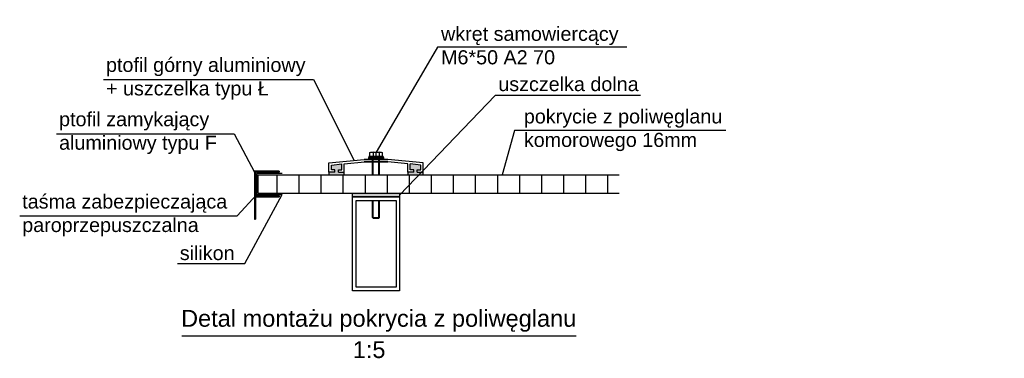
# Model space of a CAD drawing. Header units: millimetres. Extents: x 75 to 96588, y 16 to 10023.
# Tile 4 of 25: x 7307 to 8144, y 125 to 413. Entities that reach past the tile are written whole.
import ezdxf

# ---------------------------------------------------------------- set-up
doc = ezdxf.new("R2010")
doc.units = ezdxf.units.MM
doc.layers.add('5', color=8, linetype='Continuous')
doc.styles.add('Arial', font='ARIAL.TTF', dxfattribs={"height": 0.2})
doc.styles.add('txt_wyk', font='simplex.shx', dxfattribs={"width": 0.75, "height": 16.666667})

msp = doc.modelspace()

# ---------------------------------------------------------------- hatches: boundary and pattern name
at = {"layer": '5'}
h = msp.add_hatch(color=256, dxfattribs=at)
h.dxf.hatch_style = 1
h.paths.add_polyline_path([(7506.2, 263.6), (7506.2, 284.6), (7527.2, 284.6), (7527.2, 283.6), (7507.2, 283.6), (7507.2, 263.6), (7527.2, 263.6), (7527.2, 262.6), (7507.2, 262.6), (7507.2, 243.6), (7506.2, 243.6)])
h = msp.add_hatch(color=256, dxfattribs=at)
h.dxf.hatch_style = 1
h.paths.add_polyline_path([(7569.6, 281.52), (7582.6, 281.52), (7582.6, 283.52), (7577.6, 283.52), (7577.6, 285.52), (7580.6, 285.52), (7580.6, 290.64), (7571.6, 289.75), (7571.6, 285.52), (7574.6, 285.52), (7574.6, 283.52), (7569.6, 283.52)])
h = msp.add_hatch(color=256, dxfattribs=at)
h.dxf.hatch_style = 1
h.paths.add_polyline_path([(7636.6, 281.52), (7649.6, 281.52), (7649.6, 283.52), (7644.6, 283.52), (7644.6, 285.52), (7647.6, 285.52), (7647.6, 289.75), (7638.6, 290.64), (7638.6, 285.52), (7641.6, 285.52), (7641.6, 283.52), (7636.6, 283.52)])
h = msp.add_hatch(dxfattribs=at)
h.set_pattern_fill('ANSI31', color=256, scale=150, angle=45)
h.set_pattern_definition([(90, (44256.73, 12709.372), (-18.75, 1e-15), [])])
h.paths.add_polyline_path([(7509.34, 265.68), (7509.34, 281.52), (7816.29, 281.52), (7816.29, 265.68)])
h = msp.add_hatch(color=256, dxfattribs=at)
h.dxf.hatch_style = 1
h.paths.add_polyline_path([(7589.6, 262.68), (7589.6, 265.68), (7629.6, 265.68), (7629.6, 262.68)])

# ---------------------------------------------------------------- linework, layer by layer
at = {"color": 5}
msp.add_line((7444.57, 144.29), (7779.81, 144.29), dxfattribs=at)
for points in [[(7589.6, 262.68), (7629.6, 262.68), (7629.6, 182.68), (7589.6, 182.68)], [(7592.6, 259.68), (7626.6, 259.68), (7626.6, 185.68), (7592.6, 185.68)]]:
    msp.add_lwpolyline(points, close=True)
at = {"layer": '5'}
for p, q in [((7569.6, 291.52), (7599.6, 294.52)), ((7599.6, 294.52), (7619.6, 294.52)), ((7619.6, 294.52), (7599.6, 294.52)), ((7649.6, 291.52), (7619.6, 294.52)), ((7506.2, 284.6), (7506.2, 263.6)), ((7527.2, 284.6), (7506.2, 284.6)), ((7527.2, 284.6), (7527.2, 283.6)), ((7569.6, 283.52), (7569.6, 291.52)), ((7571.6, 289.75), (7580.6, 290.64)), ((7571.6, 285.52), (7571.6, 289.75)), ((7574.6, 285.52), (7571.6, 285.52)), ((7574.6, 283.52), (7574.6, 285.52)), ((7574.6, 283.52), (7574.6, 285.52)), ((7577.6, 285.52), (7580.6, 285.52)), ((7577.6, 283.52), (7577.6, 285.52)), ((7580.6, 285.52), (7580.6, 290.64)), ((7582.6, 290.83), (7599.73, 292.52)), ((7582.6, 283.52), (7582.6, 290.83)), ((7619.48, 292.52), (7599.6, 292.52)), ((7599.73, 292.52), (7619.6, 292.52)), ((7636.6, 290.83), (7619.48, 292.52)), ((7636.6, 283.52), (7636.6, 290.83)), ((7647.6, 289.75), (7638.6, 290.64)), ((7638.6, 285.52), (7638.6, 290.64)), ((7641.6, 285.52), (7638.6, 285.52)), ((7641.6, 283.52), (7641.6, 285.52)), ((7644.6, 283.52), (7644.6, 285.52)), ((7644.6, 285.52), (7647.6, 285.52)), ((7647.6, 285.52), (7647.6, 289.75)), ((7649.6, 283.52), (7649.6, 291.52)), ((7527.2, 283.6), (7507.2, 283.6)), ((7507.2, 283.6), (7507.2, 263.6)), ((7509.34, 281.52), (7816.26, 281.52)), ((7509.34, 265.68), (7509.34, 281.52)), ((7574.6, 283.52), (7569.6, 283.52)), ((7569.6, 283.52), (7569.6, 281.52)), ((7569.6, 281.52), (7582.6, 281.52)), ((7577.6, 283.52), (7582.6, 283.52)), ((7582.6, 281.52), (7582.6, 283.52)), ((7641.6, 283.52), (7636.6, 283.52)), ((7636.6, 283.52), (7636.6, 281.52)), ((7636.6, 281.52), (7649.6, 281.52)), ((7644.6, 283.52), (7649.6, 283.52)), ((7649.6, 281.52), (7649.6, 283.52)), ((7506.2, 263.6), (7506.2, 243.6)), ((7507.2, 263.6), (7527.2, 263.6)), ((7507.2, 262.6), (7507.2, 243.6)), ((7507.2, 262.6), (7527.2, 262.6)), ((7509.34, 265.68), (7816.26, 265.68)), ((7527.2, 263.6), (7527.2, 262.6)), ((7506.2, 243.6), (7507.2, 243.6)), ((7606.6, 245.02), (7612.6, 245.02)), ((7606.6, 245.02), (7607.1, 244.52)), ((7607.1, 244.52), (7612.1, 244.52)), ((7612.1, 244.52), (7612.6, 245.02))]:
    msp.add_line(p, q, dxfattribs=at)
for points in [[(7377.92, 362.58), (7556.52, 362.58), (7590.93, 293.65)], [(7906.91, 318.99), (7727.33, 318.99), (7716.9, 281.52)], [(7338.03, 316.38), (7489.03, 316.38), (7506.2, 283.6)], [(7606.28, 300.77), (7607.01, 300.35)], [(7606.6, 281.52), (7606.6, 294.52)], [(7607.73, 300.77), (7607.01, 300.35), (7607.01, 297.02)], [(7607.1, 281.52), (7607.1, 294.52)], [(7609.6, 297.02), (7609.6, 300.77)], [(7611.48, 300.77), (7612.2, 300.35)], [(7612.1, 281.52), (7612.1, 294.52)], [(7612.93, 300.77), (7612.2, 300.35), (7612.2, 297.02)], [(7612.6, 281.52), (7612.6, 294.52)], [(7529.89, 282.52), (7508.34, 282.52), (7508.34, 264.68), (7529.89, 264.68)], [(7306.71, 246.37), (7491.53, 246.37), (7508.34, 264.68)], [(7440.83, 205.94), (7498.05, 205.94), (7529.89, 264.68)], [(7606.6, 245.02), (7606.6, 259.68)], [(7607.1, 244.52), (7607.1, 259.68)], [(7612.1, 244.52), (7612.1, 259.68)], [(7612.6, 245.02), (7612.6, 259.68)]]:
    msp.add_lwpolyline(points, dxfattribs=at)
for points in [[(7615.6, 297.02), (7603.6, 297.02), (7603.1, 295.77), (7616.1, 295.77)], [(7616.1, 295.77), (7603.1, 295.77), (7603.1, 294.52), (7616.1, 294.52)], [(7614.8, 297.02), (7604.41, 297.02), (7604.41, 300.35), (7605.13, 300.77), (7614.08, 300.77), (7614.8, 300.35)], [(7629.6, 262.68), (7589.6, 262.68), (7589.6, 265.68), (7629.6, 265.68)]]:
    msp.add_lwpolyline(points, close=True, dxfattribs=at)

# ---------------------------------------------------------------- texts
at = {"color": 5, "style": 'Arial'}
for s, height, p in [('Detal montażu pokrycia z poliwęglanu', 14.3262, (7443.88, 152.15)), ('1:5', 14.326, (7589.78, 125.54))]:
    msp.add_text(s, height=height, dxfattribs=at).set_placement(p)
at = {"layer": '5', "char_height": 12, "width": 424.0834, "attachment_point": 1, "style": 'txt_wyk'}
for s, insert in [('{\\fArial|b0|i0|c238|p0;\\W1;\\C30;ptofil górny aluminiowy \\P+ uszczelka typu Ł}', (7380.09, 380.94)), ('{\\fArial|b0|i0|c238|p0;\\W1;\\C30;ptofil zamykający \\Paluminiowy typu F}', (7340.2, 334.75)), ('{\\fArial|b0|i0|c238|p0;\\W1;\\C30;pokrycie z poliwęglanu\\Pkomorowego 16mm}', (7735.24, 337.12)), ('{\\fArial|b0|i0|c238|p0;\\W1;\\C30;taśma zabezpieczająca\\Pparoprzepuszczalna}', (7308.87, 264.73)), ('{\\fArial|b0|i0|c238|p0;\\W1;\\C30;silikon}', (7442.8, 220.87))]:
    msp.add_mtext(s, dxfattribs=dict(at, insert=insert))
at = {"layer": '5', "insert": (7713.52, 364.62), "char_height": 12, "width": 424.0834, "attachment_point": 1, "style": 'txt_wyk', "bg_fill": 2}
msp.add_mtext('{\\fArial|b0|i0|c238|p0;\\W1;\\C30;uszczelka dolna }', dxfattribs=at)

# ---------------------------------------------------------------- next in the draw order: linework, layer by layer
at = {"layer": '5'}
msp.add_lwpolyline([(7834.5, 348.75), (7710.78, 348.75), (7629.6, 264.18)], dxfattribs=at)

# ---------------------------------------------------------------- next in the draw order: texts
at = {"layer": '5', "insert": (7664.84, 407.39), "char_height": 12, "width": 424.0834, "attachment_point": 1, "style": 'txt_wyk', "bg_fill": 2}
msp.add_mtext('{\\fArial|b0|i0|c238|p0;\\W1;\\C30;wkręt samowiercący\\PM6*50 A2 70}', dxfattribs=at)

# ---------------------------------------------------------------- next in the draw order: linework, layer by layer
at = {"layer": '5'}
msp.add_lwpolyline([(7822.64, 390.09), (7661.78, 390.09), (7609.6, 300.77)], dxfattribs=at)

doc.saveas('drawing.dxf')
